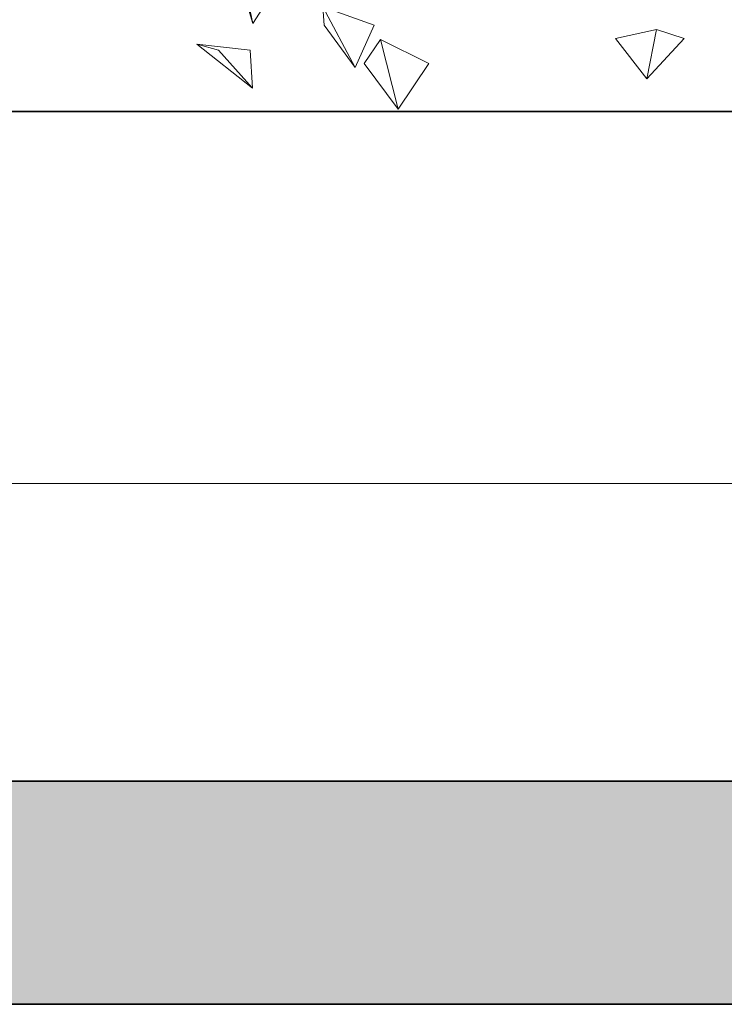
# Model space of a CAD drawing. Extents: x -289599 to -184549, y 66678 to 295474.
# Tile 251 of 256: x -263350 to -262876, y 70914 to 71575. Entities that reach past the tile are written whole.
import ezdxf

# ---------------------------------------------------------------- set-up
doc = ezdxf.new("R2010")
doc.units = 0
doc.header["$MEASUREMENT"] = 0
doc.linetypes.add('Wipeout_Contour', pattern=[1000, 0, -1000])
for name, color, linetype in [('arch drzewa', 8, 'Continuous'), ('Model stropy', 8, 'Continuous'), ('Model Ściany', 8, 'Continuous')]:
    doc.layers.add(name, color=color, linetype=linetype)
for name, color, linetype, lineweight in [('arch drzewa_Nr_Pióra__4', 8, 'Continuous', 9), ('Model stropy_Nr_Pióra__26', 8, 'Continuous', 35), ('Model teren_Nr_Pióra__26', 8, 'Continuous', 35), ('Model Ściany_Nr_Pióra__87', 8, 'Continuous', 20)]:
    doc.layers.add(name, color=color, linetype=linetype, lineweight=lineweight)

msp = doc.modelspace()

# ---------------------------------------------------------------- linework, layer by layer
at = {"layer": 'Model teren_Nr_Pióra__26', "linetype": 'Continuous'}
msp.add_line((-286128.17, 70913.5), (-260835.35, 70913.5), dxfattribs=at)

# ---------------------------------------------------------------- wipeouts: each hides what was drawn before it
at = {"color": 254, "linetype": 'Wipeout_Contour', "lineweight": 0, "ltscale": 960016.866412}
msp.add_wipeout([(-263192.99, 71572.65), (-263201.68, 71601.07), (-263203.8, 71622.76)], dxfattribs=at).dxf.layer = 'arch drzewa'
at = {"color": 254, "linetype": 'Wipeout_Contour', "lineweight": 0, "ltscale": 959783.277344}
msp.add_wipeout([(-263124.24, 71543.27), (-263111.6, 71571.69), (-263146, 71583.87)], dxfattribs=at).dxf.layer = 'arch drzewa'
at = {"color": 254, "linetype": 'Wipeout_Contour', "lineweight": 0, "ltscale": 959165.899311}
msp.add_wipeout([(-262928.23, 71535.52), (-262903.17, 71562.75), (-262921.75, 71568.72)], dxfattribs=at).dxf.layer = 'arch drzewa'
at = {"color": 254, "linetype": 'Wipeout_Contour', "lineweight": 0, "ltscale": 960019.849145}
msp.add_wipeout([(-263193.4, 71529.3), (-263216.23, 71554.75), (-263230.78, 71558.95)], dxfattribs=at).dxf.layer = 'arch drzewa'
at = {"color": 254, "linetype": 'Wipeout_Contour', "lineweight": 0, "ltscale": 1926976.399866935}
msp.add_wipeout([(-266429.89, 71363.5), (-266079.89, 71363.5), (-266079.89, 71263.5), (-260835.35, 71263.5), (-260835.35, 71513.5), (-266429.89, 71513.5)], dxfattribs=at).dxf.layer = 'Model stropy'

# ---------------------------------------------------------------- next in the draw order: wipeouts: each hides what was drawn before it
at = {"color": 254, "linetype": 'Wipeout_Contour', "lineweight": 0, "ltscale": 959991.159561}
msp.add_wipeout([(-263192.99, 71572.65), (-263203.8, 71622.76), (-263174.97, 71601.07)], dxfattribs=at).dxf.layer = 'arch drzewa'
at = {"color": 254, "linetype": 'Wipeout_Contour', "lineweight": 0, "ltscale": 959815.122905}
msp.add_wipeout([(-263124.24, 71543.27), (-263146, 71583.87), (-263145.05, 71571.69)], dxfattribs=at).dxf.layer = 'arch drzewa'
at = {"color": 254, "linetype": 'Wipeout_Contour', "lineweight": 0, "ltscale": 959211.130918}
msp.add_wipeout([(-262928.23, 71535.52), (-262921.75, 71568.72), (-262949.34, 71562.75)], dxfattribs=at).dxf.layer = 'arch drzewa'
at = {"color": 254, "linetype": 'Wipeout_Contour', "lineweight": 0, "ltscale": 959663.137524}
msp.add_wipeout([(-263095.44, 71515.14), (-263074.82, 71545.77), (-263107.24, 71561.99)], dxfattribs=at).dxf.layer = 'arch drzewa'
at = {"color": 254, "linetype": 'Wipeout_Contour', "lineweight": 0, "ltscale": 1280010.766634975}
msp.add_wipeout([(-263194.91, 71554.75), (-263230.78, 71558.95), (-263216.23, 71554.75), (-263193.4, 71529.3)], dxfattribs=at).dxf.layer = 'arch drzewa'
at = {"color": 254, "linetype": 'Wipeout_Contour', "lineweight": 0, "ltscale": 1283604.086263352}
msp.add_wipeout([(-267629.89, 71063.5), (-260835.35, 71063.5), (-260835.35, 71263.5), (-267629.89, 71263.5)], dxfattribs=at).dxf.layer = 'Model Ściany'

# ---------------------------------------------------------------- next in the draw order: hatches: boundary and pattern name
at = {"layer": 'Model teren_Nr_Pióra__26', "linetype": 'Continuous'}
msp.add_hatch(color=256, dxfattribs=at).paths.add_polyline_path([(-286128.17, 70913.5), (-260835.35, 70913.5), (-260835.35, 71063.5), (-286128.17, 71063.5)], flags=0)

# ---------------------------------------------------------------- next in the draw order: linework, layer by layer
at = {"layer": 'arch drzewa_Nr_Pióra__4', "linetype": 'Continuous'}
for p, q in [((-263203.8, 71622.76), (-263192.99, 71572.65)), ((-263192.99, 71572.65), (-263201.68, 71601.07)), ((-263192.99, 71572.65), (-263174.97, 71601.07)), ((-263111.6, 71571.69), (-263146, 71583.87)), ((-263146, 71583.87), (-263124.24, 71543.27)), ((-263145.05, 71571.69), (-263146, 71583.87)), ((-263124.24, 71543.27), (-263145.05, 71571.69)), ((-262949.34, 71562.75), (-262921.75, 71568.72)), ((-262921.75, 71568.72), (-262928.23, 71535.52)), ((-262903.17, 71562.75), (-262921.75, 71568.72)), ((-262928.23, 71535.52), (-262949.34, 71562.75)), ((-262928.23, 71535.52), (-262903.17, 71562.75)), ((-263216.23, 71554.75), (-263230.78, 71558.95)), ((-263230.78, 71558.95), (-263193.4, 71529.3)), ((-263194.91, 71554.75), (-263230.78, 71558.95)), ((-263193.4, 71529.3), (-263216.23, 71554.75)), ((-263193.4, 71529.3), (-263194.91, 71554.75))]:
    msp.add_line(p, q, dxfattribs=at)
at = {"layer": 'Model teren_Nr_Pióra__26', "linetype": 'Continuous'}
msp.add_line((-286128.17, 71063.5), (-260835.35, 71063.5), dxfattribs=at)
at = {"layer": 'Model Ściany_Nr_Pióra__87', "linetype": 'Continuous'}
msp.add_line((-260835.35, 71263.5), (-267629.89, 71263.5), dxfattribs=at)

# ---------------------------------------------------------------- next in the draw order: wipeouts: each hides what was drawn before it
at = {"color": 254, "linetype": 'Wipeout_Contour', "lineweight": 0, "ltscale": 959705.34296}
msp.add_wipeout([(-263095.44, 71515.14), (-263107.24, 71561.99), (-263118.26, 71545.77)], dxfattribs=at).dxf.layer = 'arch drzewa'

# ---------------------------------------------------------------- next in the draw order: linework, layer by layer
at = {"layer": 'arch drzewa_Nr_Pióra__4', "linetype": 'Continuous'}
for p, q in [((-263124.24, 71543.27), (-263111.6, 71571.69)), ((-263118.26, 71545.77), (-263107.24, 71561.99)), ((-263074.82, 71545.77), (-263107.24, 71561.99)), ((-263107.24, 71561.99), (-263095.44, 71515.14)), ((-263095.44, 71515.14), (-263118.26, 71545.77)), ((-263095.44, 71515.14), (-263074.82, 71545.77))]:
    msp.add_line(p, q, dxfattribs=at)
at = {"layer": 'Model stropy_Nr_Pióra__26', "linetype": 'Continuous'}
msp.add_line((-266429.89, 71513.5), (-260835.35, 71513.5), dxfattribs=at)

doc.saveas('drawing.dxf')
